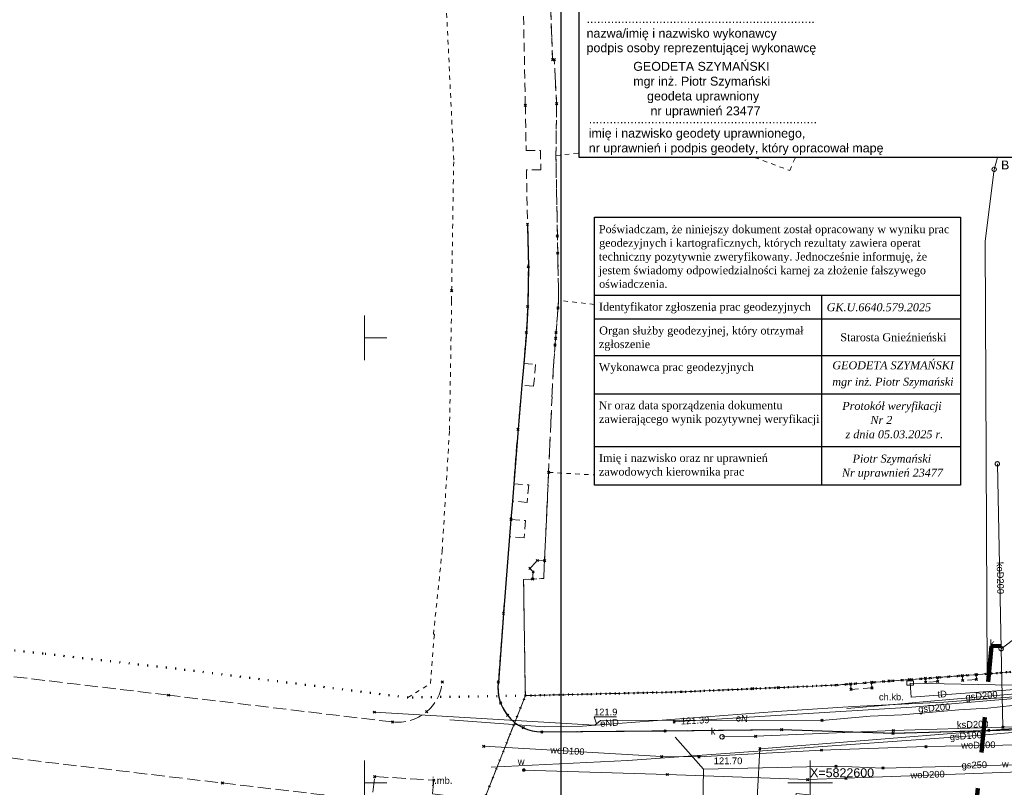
# Model space of a CAD drawing. Extents: x 6472695 to 6473494, y 5822279 to 5823456.
# Tile 6 of 51: x 6472761 to 6472872, y 5822599 to 5822686. Entities that reach past the tile are written whole.
import ezdxf
from ezdxf.enums import TextEntityAlignment as Align

# ---------------------------------------------------------------- set-up
doc = ezdxf.new("R2010")
doc.units = 0
for name, pattern in [('ACAD_ISO02W100', [15, 12, -3]), ('KROPK2', [1, 0.05, -0.95]), ('PRZER1-1', [1, 0.5, -0.5]), ('PRZER2-1', [1.5, 1, -0.5]), ('PRZER3-1', [2, 1.5, -0.5])]:
    doc.linetypes.add(name, pattern=pattern)
doc.layers.get('0').update_dxf_attribs({"linetype": 'CONTINUOUS'})
for name, color, linetype, lineweight in [('EGDE', 7, 'CONTINUOUS', 18), ('EGDE_O', 7, 'CONTINUOUS', 18), ('EGPG', 7, 'CONTINUOUS', 18), ('GESJAE', 7, 'CONTINUOUS', 50), ('GSPPRB', 7, 'CONTINUOUS', 18), ('GUPPRZ_O', 7, 'CONTINUOUS', 18), ('OTKC', 7, 'CONTINUOUS', 18), ('OTKC_O', 7, 'CONTINUOUS', 18), ('OTKJ', 7, 'CONTINUOUS', 18), ('OTKJ_O', 7, 'CONTINUOUS', 18), ('OTKK', 7, 'CONTINUOUS', 25), ('Ramka sekcyjna', 7, 'CONTINUOUS', 18), ('SUPW', 7, 'CONTINUOUS', 18), ('SUPW_O', 7, 'CONTINUOUS', 18)]:
    doc.layers.add(name, color=color, linetype=linetype, lineweight=lineweight)
for name, color, linetype, lineweight, true_color in [('EGUG', 7, 'CONTINUOUS', 18, 0x008000), ('EGUG_O', 7, 'CONTINUOUS', 18, 0x008000), ('SUCP', 7, 'CONTINUOUS', 18, 0xd200d2), ('SUEP', 1, 'CONTINUOUS', 18, 0xff0000), ('SUEP_O', 1, 'CONTINUOUS', 18, 0xff0000), ('SUGP', 7, 'CONTINUOUS', 18, 0xbfbf00), ('SUGP_O', 7, 'CONTINUOUS', 18, 0xbfbf00), ('SUKP', 7, 'CONTINUOUS', 18, 0x803300), ('SUKP_O', 7, 'CONTINUOUS', 18, 0x803300), ('SUKS', 7, 'CONTINUOUS', 18, 0x803300), ('SUKS_O', 7, 'CONTINUOUS', 18, 0x803300), ('SUTP', 7, 'CONTINUOUS', 18, 0xff9100), ('SUTP_O', 7, 'CONTINUOUS', 18, 0xff9100), ('SUWP', 5, 'CONTINUOUS', 18, 0x0000ff), ('SUWP_O', 5, 'CONTINUOUS', 18, 0x0000ff), ('SUWW', 5, 'CONTINUOUS', 18, 0x0000ff), ('SUWW_O', 5, 'CONTINUOUS', 18, 0x0000ff)]:
    doc.layers.add(name, color=color, linetype=linetype, lineweight=lineweight, true_color=true_color)
doc.styles.add('Arial', font='Arial')

# ---------------------------------------------------------------- blocks, each defined once
blk = doc.blocks.new('D_GSPPRB0')
at = {"color": 0, "lineweight": 18}
for points in [[(-0.12726, -0.12726), (0.12726, 0.12726)], [(-0.12726, 0.12726), (0.12726, -0.12726)]]:
    blk.add_lwpolyline(points, dxfattribs=at)
blk = doc.blocks.new('D_GEPPGD1_2')
blk.add_hatch(color=0).paths.add_polyline_path([(0, -0.045), (0.013906, -0.042798), (0.02645, -0.036406), (0.036406, -0.02645), (0.042798, -0.013906), (0.045, 0), (0.042798, 0.013906), (0.036406, 0.02645), (0.02645, 0.036406), (0.013906, 0.042798), (0, 0.045), (-0.013906, 0.042798), (-0.02645, 0.036406), (-0.036406, 0.02645), (-0.042798, 0.013906), (-0.045, 0), (-0.042798, -0.013906), (-0.036406, -0.02645), (-0.02645, -0.036406), (-0.013906, -0.042798)])
blk = doc.blocks.new('D_GUPKSD1_1')
at = {"color": 0}
blk.add_lwpolyline([(0, 0.25), (0.064705, 0.241481), (0.125, 0.216506), (0.176777, 0.176777), (0.216506, 0.125), (0.241481, 0.064705), (0.25, 0), (0.241481, -0.064705), (0.216506, -0.125), (0.176777, -0.176777), (0.125, -0.216506), (0.064705, -0.241481), (0, -0.25), (-0.064705, -0.241481), (-0.125, -0.216506), (-0.176777, -0.176777), (-0.216506, -0.125), (-0.241481, -0.064705), (-0.25, 0), (-0.241481, 0.064705), (-0.216506, 0.125), (-0.176777, 0.176777), (-0.125, 0.216506), (-0.064705, 0.241481)], close=True, dxfattribs=at)
blk = doc.blocks.new('D_GUPIWZ1_1')
at = {"color": 0}
blk.add_lwpolyline([(0, 0.25), (0.064705, 0.241481), (0.125, 0.216506), (0.176777, 0.176777), (0.216506, 0.125), (0.241481, 0.064705), (0.25, 0), (0.241481, -0.064705), (0.216506, -0.125), (0.176777, -0.176777), (0.125, -0.216506), (0.064705, -0.241481), (0, -0.25), (-0.064705, -0.241481), (-0.125, -0.216506), (-0.176777, -0.176777), (-0.216506, -0.125), (-0.241481, -0.064705), (-0.25, 0), (-0.241481, 0.064705), (-0.216506, 0.125), (-0.176777, 0.176777), (-0.125, 0.216506), (-0.064705, 0.241481)], close=True, dxfattribs=at)
blk = doc.blocks.new('D_GUPWZA1')
blk.add_hatch(color=0).paths.add_polyline_path([(-0.2, 0), (-0.193185, -0.051764), (-0.173205, -0.1), (-0.141421, -0.141421), (-0.1, -0.173205), (-0.051764, -0.193185), (0, -0.2), (0.051764, -0.193185), (0.1, -0.173205), (0.141421, -0.141421), (0.173205, -0.1), (0.193185, -0.051764), (0.2, 0), (0.193185, 0.051764), (0.173205, 0.1), (0.141421, 0.141421), (0.1, 0.173205), (0.051764, 0.193185), (0, 0.2), (-0.051764, 0.193185), (-0.1, 0.173205), (-0.141421, 0.141421), (-0.173205, 0.1), (-0.193185, 0.051764)])
blk = doc.blocks.new('D_GUPIWZ1_3')
at = {"color": 0}
blk.add_lwpolyline([(0.375, -0.25), (-0.375, -0.25), (-0.375, 0.25), (0.375, 0.25)], close=True, dxfattribs=at)
blk = doc.blocks.new('D_GEPPGD1_1')
at = {"color": 0}
blk.add_lwpolyline([(0, 0.25), (0.077254, 0.237764), (0.146946, 0.202254), (0.202254, 0.146946), (0.237764, 0.077254), (0.25, 0), (0.237764, -0.077254), (0.202254, -0.146946), (0.146946, -0.202254), (0.077254, -0.237764), (0, -0.25), (-0.077254, -0.237764), (-0.146946, -0.202254), (-0.202254, -0.146946), (-0.237764, -0.077254), (-0.25, 0), (-0.237764, 0.077254), (-0.202254, 0.146946), (-0.146946, 0.202254), (-0.077254, 0.237764)], close=True, dxfattribs=at)
blk = doc.blocks.new('G$C47A62AB3')
blk.add_line((25.95, -27.43), (25.95, -72.24))
at = {"linetype": 'ACAD_ISO02W100', "lineweight": 106}
blk.add_line((66.1, -77.36), (105.46, -77.36), dxfattribs=at)
blk.add_lwpolyline([(0, 0), (120.69, 0), (120.69, -195.14), (0.03, -195.14)], close=True)
at = {"color": 7}
for points in [[(-0.14, -10.54), (120.59, -10.54)], [(60.88, -148.28), (60.88, -10.54)], [(0.03, -21.03), (120.77, -21.03)], [(0.03, -27.43), (120.77, -27.43)], [(120.59, -33.83), (25.95, -33.83)], [(0.03, -40.23), (120.59, -40.23)], [(120.77, -46.64), (25.95, -46.64)], [(-0.14, -53.04), (120.59, -53.04)], [(120.77, -59.44), (0.03, -59.44)], [(120.77, -65.84), (26.21, -65.84)], [(120.77, -72.24), (0.03, -72.24)], [(0.03, -82.73), (120.59, -82.73)], [(0.03, -99.77), (120.59, -99.77)], [(0.03, -106.17), (120.59, -106.17)], [(-0.14, -112.57), (120.59, -112.57)], [(0, -118.97), (120.59, -118.97)], [(0.03, -125.37), (120.59, -125.37)], [(0.03, -131.77), (120.59, -131.77)], [(0.03, -138.17), (120.59, -138.17)]]:
    blk.add_lwpolyline(points, dxfattribs=at)
for points in [[(-0.04, -148.28), (120.69, -148.28)], [(120.59, -195.14), (0.03, -195.14)]]:
    blk.add_lwpolyline(points)
at = {"color": 7, "attachment_point": 1, "style": 'Arial'}
for s, insert, char_height, width in [('{\\fArial|b1|i0|c238|p34;MAPA DO CELÓW PROJEKTOWYCH}', (29.68, -2.04), 2.5, 64.9903), ('{\\fArial|b1|i0|c238|p34;Oznaczenie kancelaryjne zgłoszenia}', (0.87, -12.27), 2.5, 64.9903), ('{\\fArial|b1|i0|c238|p34;GK.U.6640.579.2025}', (62.07, -14.43), 2.5, 64.9903), ('{\\fArial|b1|i0|c238|p34;pracy geodezyjnej}', (0.87, -16.72), 2.5, 64.9903), ('{\\fArial|b1|i0|c238|p34;Nazwa miejscowości}', (1.08, -22.94), 2.5, 64.9903), ('{\\fArial|b1|i0|c238|p34;Gniezno}', (62.07, -22.94), 2.5, 64.9903), ('{\\fArial|b1|i0|c238|p34;identyfikator}', (27.34, -29.37), 2.5, 64.9903), ('{\\fArial|b1|i0|c238|p34;300301_1}', (62.11, -29.37), 2.5, 64.9903), ('{\\fArial|b1|i0|c238|p34;ewidencyjna}', (1.43, -33.08), 2.5, 64.9903), ('{\\fArial|b1|i0|c238|p34;nazwa}', (27.34, -35.75), 2.5, 64.9903), ('{\\fArial|b1|i0|c238|p34;Gniezno}', (62.26, -35.75), 2.5, 64.9903), ('{\\fArial|b1|i0|c238|p34;identyfikator}', (27.34, -42.18), 2.5, 64.9903), ('{\\fArial|b1|i0|c238|p34;0001}', (62.33, -42.18), 2.5, 64.9903), ('{\\fArial|b1|i0|c238|p34;ewidencyjny}', (1.22, -46.19), 2.5, 64.9903), ('{\\fArial|b1|i0|c238|p34;Gniezno}', (61.97, -48.56), 2.5, 64.9903), ('{\\fArial|b1|i0|c238|p34;nazwa}', (27.34, -48.56), 2.5, 64.9903), ('{\\fArial|b1|i0|c238|p34;1:500}', (62.36, -54.93), 2.5, 64.9903), ('{\\fArial|b1|i0|c238|p34;Nazwa układu}', (1.22, -61.55), 2.5, 64.9903), ('{\\fArial|b1|i0|c238|p34;prostokątnych}', (26.96, -61.34), 2.5, 64.9903), ('{\\fArial|b1|i0|c238|p34;2000 południk 18}', (61.98, -61.28), 2.5, 64.9903), ('{\\fArial|b1|i0|c238|p34;współrzędnych}', (0.44, -65.4), 2.5, 64.9903), ('{\\fArial|b1|i0|c238|p34;układu wysokości}', (26.96, -67.76), 2.5, 64.9903), ('{\\fArial|b1|i0|c238|p34;PL-EVRF-2007NH}', (62.22, -67.78), 2.5, 64.9903), ('{\\fArial|b1|i0|c238|p34;Oznaczenie granic obszaru, który }', (1.21, -74.15), 2.5, 64.9903), ('{\\fArial|b1|i0|c238|p34;był przedmiotem aktualizacji }', (1.21, -78.25), 2.5, 64.9903), ('{\\fArial|b0|i0|c238|p34;Informacja o służebnościach gruntowych}', (1.06, -84.53), 2.35, 64.9903), ('{\\fArial|b0|i0|c238|p34;Wykonanie niniejszej mapy nie było poprzedzone}', (61.93, -86.04), 1.8, 64.9903), ('{\\fArial|b0|i0|c238|p34;mających wpływ na zagospodarowanie}', (1.06, -88.18), 2.35, 64.9903), ('{\\fArial|b0|i0|c238|p34;ustaleniami dotyczącymi ewentualnych służebności}', (61.93, -88.94), 1.8, 64.9903), ('{\\fArial|b0|i0|c238|p34;gruntów, zlokalizowanych w granicach}', (1.06, -91.88), 2.35, 64.9903), ('{\\fArial|b0|i0|c238|p34;gruntowych, obciążających grunty położone w}', (61.93, -91.76), 1.8, 64.9903), ('{\\fArial|b0|i0|c238|p34;granicach projektowanej inwestycji budowlanej.}', (61.93, -94.66), 1.8, 64.9903), ('{\\fArial|b0|i0|c238|p34;projektowanej inwestycji}', (1.06, -95.56), 2.35, 64.9903), ('{\\fArial|b1|i0|c238|p34;Data opracowania mapy}', (1.18, -101.7), 2.5, 64.9903), ('{\\fArial|b1|i0|c238|p34;19 lutego 2025 r.}', (62.03, -101.7), 2.5, 64.9903), ('{\\fArial|b1|i0|c238|p34;Arkusz mapy ewid. nr}', (1.07, -108.13), 2.5, 64.9903), ('{\\fArial|b1|i0|c238|p34;10, 20, 28}', (62.04, -108.13), 2.5, 64.9903), ('{\\fArial|b1|i0|c238|p34;wg zasięgu}', (62.06, -114.55), 2.5, 64.9903), ('{\\fArial|b1|i0|c238|p34;Wyszyńskiego, 3 Maja, Dąbrówki}', (62.18, -120.98), 2.5, 64.9903), ('{\\fArial|b1|i0|c238|p34;Księga Wieczysta nr}', (1.34, -127.34), 2.5, 64.9903), ('{\\fArial|b1|i0|c238|p34;wg zasięgu}', (62.2, -127.34), 2.5, 64.9903), ('{\\fArial|b1|i0|c238|p34;Powierzchnia }', (1.34, -133.75), 2.5, 64.9903), ('{\\fArial|b1|i0|c238|p34;wg zasięgu}', (62.23, -133.75), 2.5, 64.9903), ('{\\fArial|b1|i0|c238|p34;6.180.17.14.1.3}', (62.12, -140.14), 2.5, 50.9014)]:
    blk.add_mtext(s, dxfattribs=dict(at, insert=insert, char_height=char_height, width=width))
at = {"attachment_point": 1, "style": 'Arial'}
for s, insert, char_height, width in [('{\\fArial|b1|i0|c238|p34;Jednostka}', (1.36, -29.37), 2.5, 64.9903), ('{\\fArial|b1|i0|c238|p34;Obręb}', (1.15, -42.18), 2.5, 64.9903), ('{\\fArial|b1|i0|c238|p34;Skala mapy}', (1.22, -55.02), 2.5, 64.9903), ('{\\fArial|b1|i0|c238|p34;Działka nr}', (1.35, -114.55), 2.5, 64.9903), ('{\\fArial|b1|i0|c238|p34;Ulica}', (1.35, -120.98), 2.5, 64.9903), ('{\\fArial|b1|i0|c238|p34;Sekcja nr}', (1.21, -140.14), 2.5, 20.0609), ('{\\fArial|b0|i0|c238|p34;..................................................................}', (1.68, -162.96), 2, 64.9903), ('{\\fArial|b0|i0|c238|p34;nazwa/imię i nazwisko wykonawcy}', (1.68, -166.24), 2, 64.9903), ('{\\fArial|b0|i0|c238|p34;podpis osoby reprezentującej wykonawcę}', (1.68, -169.51), 2, 64.9903), ('{\\fArial|b0|i0|c238|p34;..................................................................}', (2.18, -185.46), 2, 64.9903), ('{\\fArial|b0|i0|c238|p34;imię i nazwisko geodety uprawnionego,}', (2.18, -188.7), 2, 64.9903), ('{\\fArial|b0|i0|c238|p34;nr uprawnień i podpis geodety, który opracował mapę}', (2.18, -192.01), 2, 71.3822)]:
    blk.add_mtext(s, dxfattribs=dict(at, insert=insert, char_height=char_height, width=width))

msp = doc.modelspace()

# ---------------------------------------------------------------- linework, layer by layer
at = {"color": 255}
msp.add_lwpolyline([(6472822.06, 5822771.79), (6473122.06, 5822771.79), (6473122.06, 5822561.79), (6472822.06, 5822561.79)], close=True, dxfattribs=at)
at = {"color": 1, "elevation": 10.14}
msp.add_lwpolyline([(6472825.79, 5822663.56), (6472866.89, 5822663.56), (6472866.89, 5822633.43), (6472825.79, 5822633.43)], close=True, dxfattribs=at)
for points in [[(6472825.79, 5822654.78), (6472866.89, 5822654.78)], [(6472851.33, 5822633.43), (6472851.33, 5822654.78)], [(6472825.79, 5822652.11), (6472866.89, 5822652.11)], [(6472825.79, 5822648), (6472866.89, 5822648)], [(6472825.79, 5822643.71), (6472866.89, 5822643.71)], [(6472825.79, 5822637.79), (6472866.89, 5822637.79)]]:
    msp.add_lwpolyline(points, dxfattribs=at)
at = {"linetype": 'PRZER1-1', "lineweight": 211, "ltscale": 8, "elevation": 10.04}
msp.add_lwpolyline([(6472903.41, 5822616.65), (6472870.37, 5822615.35), (6472867.43, 5822584.77), (6472899.01, 5822582.35)], dxfattribs=at)
at = {"layer": 'EGDE', "linetype": 'Continuous', "lineweight": 18}
for points in [[(6472872.52, 5822612.46), (6472869.89, 5822612.25), (6472869.66, 5822660.85), (6472870.66, 5822668.92), (6472871.05, 5822670.26)], [(6472881.1, 5822584.87), (6472863.57, 5822586.95), (6472863.59, 5822587.09), (6472854.94, 5822588.18), (6472854.96, 5822588.31), (6472849.39, 5822589), (6472849.38, 5822588.89), (6472839.21, 5822590.05), (6472839.23, 5822590.26), (6472832.25, 5822591.13), (6472832.23, 5822590.93), (6472824.35, 5822591.85), (6472816.77, 5822592.74), (6472816.79, 5822592.96), (6472813.62, 5822593.33), (6472810.91, 5822591.76), (6472818.04, 5822609.8), (6472835.53, 5822610.22), (6472852.86, 5822610.98), (6472869.89, 5822612.25), (6472872.52, 5822612.46)]]:
    msp.add_lwpolyline(points, dxfattribs=at)
at = {"layer": 'EGUG', "linetype": 'PRZER1-1', "lineweight": 18}
for points in [[(6472804.86, 5822609.59), (6472807.39, 5822611.17), (6472807.83, 5822616.7), (6472807.73, 5822616.7), (6472808.7, 5822626.03), (6472809.53, 5822639.62), (6472809.77, 5822654.17), (6472809.77, 5822655.29), (6472809.94, 5822666.27), (6472810, 5822669.97), (6472809.01, 5822690.62), (6472807.36, 5822697.54), (6472803.31, 5822704.86), (6472796.55, 5822711.79), (6472785.9, 5822722.07), (6472772.38, 5822730.63), (6472763.06, 5822732.2)], [(6472820.74, 5822691.29), (6472821.09, 5822681.23), (6472821.28, 5822681.24), (6472821.55, 5822676.29), (6472821.47, 5822670.45), (6472821.78, 5822654.2), (6472821.19, 5822646.85), (6472820.65, 5822634.88), (6472820.1, 5822622.95), (6472817.84, 5822622.86), (6472818.04, 5822609.8)], [(6472825.79, 5822653.74), (6472821.78, 5822654.2), (6472821.47, 5822670.45), (6472824.09, 5822670.77)], [(6472843.76, 5822670.26), (6472847.73, 5822668.79), (6472848.34, 5822670.26)], [(6472872.52, 5822612.46), (6472869.89, 5822612.25), (6472852.86, 5822610.98), (6472835.53, 5822610.22), (6472818.04, 5822609.8), (6472817.84, 5822622.86), (6472820.1, 5822622.95), (6472820.65, 5822634.88), (6472825.79, 5822634.59)], [(6472881.1, 5822584.87), (6472863.57, 5822586.95), (6472863.59, 5822587.09), (6472854.94, 5822588.18), (6472854.96, 5822588.31), (6472849.39, 5822589), (6472849.38, 5822588.89), (6472839.21, 5822590.05), (6472839.23, 5822590.26), (6472832.25, 5822591.13), (6472832.23, 5822590.93), (6472824.35, 5822591.85), (6472816.77, 5822592.74), (6472816.79, 5822592.96), (6472813.62, 5822593.33), (6472810.91, 5822591.76), (6472818.04, 5822609.8), (6472835.53, 5822610.22), (6472852.86, 5822610.98), (6472869.89, 5822612.25), (6472872.52, 5822612.46)]]:
    msp.add_lwpolyline(points, dxfattribs=at)
at = {"layer": 'GESJAE', "linetype": 'KROPK2', "lineweight": 50, "elevation": 10.22}
for points in [[(6472872.52, 5822612.46), (6472869.89, 5822612.25), (6472852.86, 5822610.98), (6472835.53, 5822610.22), (6472818.04, 5822609.8), (6472804.86, 5822609.59), (6472778.84, 5822612.83), (6472763.92, 5822614.52), (6472750.27, 5822616.06), (6472748.9, 5822617.61), (6472751.23, 5822637.02), (6472752.12, 5822646), (6472754.16, 5822662.09), (6472757.15, 5822684.84), (6472758.87, 5822698.32)], [(6472785.46, 5822528.85), (6472789.96, 5822539.72), (6472794.03, 5822549.68), (6472798.46, 5822560.5), (6472802.42, 5822570.25), (6472802.32, 5822570.29), (6472803.48, 5822573.16), (6472803.58, 5822573.12), (6472809.87, 5822588.7), (6472809.67, 5822588.78), (6472810.91, 5822591.76), (6472818.04, 5822609.8), (6472835.53, 5822610.22), (6472852.86, 5822610.98), (6472869.89, 5822612.25), (6472872.52, 5822612.46)]]:
    msp.add_lwpolyline(points, dxfattribs=at)
at = {"layer": 'GUPPRZ_O', "linetype": 'Continuous', "lineweight": 13, "elevation": 10.8, "flags": 128}
for points in [[(6472871.44, 5822615.07), (6472875.26, 5822617.95), (6472878.34, 5822617.95)], [(6472826.01, 5822606.64), (6472825.75, 5822607.42), (6472828.27, 5822607.42)]]:
    msp.add_lwpolyline(points, dxfattribs=at)
at = {"layer": 'OTKC', "linetype": 'PRZER2-1', "lineweight": 18, "elevation": 10.18}
msp.add_lwpolyline([(6472872.52, 5822612.46), (6472869.89, 5822612.25), (6472868.63, 5822612.16), (6472868.67, 5822611.61), (6472867.13, 5822611.5), (6472867.08, 5822612.04), (6472864.29, 5822611.84), (6472864.33, 5822611.39), (6472862.98, 5822611.29), (6472862.94, 5822611.74), (6472861.15, 5822611.6), (6472858.85, 5822611.43), (6472856.9, 5822611.29), (6472856.94, 5822610.67), (6472854.6, 5822610.5), (6472854.55, 5822611.11), (6472852.86, 5822610.98), (6472846.43, 5822610.7), (6472843.55, 5822610.57), (6472835.53, 5822610.22), (6472818.04, 5822609.8), (6472817.84, 5822622.86), (6472818.85, 5822622.9), (6472818.92, 5822623.71), (6472818.55, 5822624.09), (6472819.4, 5822624.98), (6472820.2, 5822624.95), (6472820.65, 5822634.88), (6472821.19, 5822646.85), (6472821.38, 5822649.19), (6472821.44, 5822649.94), (6472821.49, 5822650.59), (6472821.71, 5822653.33), (6472821.78, 5822654.2), (6472821.68, 5822659.5), (6472821.64, 5822661.43), (6472821.6, 5822663.78), (6472821.47, 5822670.45), (6472821.55, 5822676.29), (6472821.28, 5822681.24), (6472821.09, 5822681.23), (6472820.74, 5822691.29)], dxfattribs=at)
for points in [[(6472817.78, 5822689.14), (6472818.04, 5822676.1), (6472818.13, 5822671.05), (6472819.74, 5822671.05), (6472819.78, 5822668.87), (6472818.17, 5822668.86), (6472818.28, 5822662.75), (6472818.38, 5822657.97), (6472818.31, 5822653.51), (6472818.16, 5822650.59), (6472817.86, 5822647.12), (6472819.18, 5822647.01), (6472818.97, 5822644.56), (6472817.65, 5822644.66), (6472817.22, 5822639.72), (6472816.74, 5822633.6), (6472818.42, 5822633.47), (6472818.26, 5822631.51), (6472816.59, 5822631.66), (6472816.42, 5822629.6), (6472818.07, 5822629.48), (6472817.92, 5822627.51), (6472816.27, 5822627.67), (6472815.59, 5822619.04), (6472815.02, 5822611.33, 0.212926), (6472816.06, 5822607.58, 0.227899), (6472819.89, 5822605.72), (6472833.73, 5822605.84), (6472846.82, 5822605.98), (6472859.31, 5822605.57), (6472870.06, 5822605.89), (6472877.4, 5822606.11)], [(6472885.22, 5822606.38, -0.000024), (6472894.96, 5822608.1)]]:
    msp.add_lwpolyline(points, format="xyb", dxfattribs=at)
at = {"layer": 'OTKJ', "linetype": 'PRZER3-1', "lineweight": 18, "elevation": 10.18}
for points in [[(6472737.57, 5822619.55, -0.209827), (6472736.09, 5822616.51, -0.205269), (6472732.01, 5822615.41), (6472726.59, 5822616.06), (6472716, 5822617.3), (6472701.08, 5822619.07), (6472695.21, 5822610.49), (6472727.24, 5822606.72), (6472754.25, 5822603.52), (6472784.03, 5822599.99), (6472795.31, 5822598.66, -0.24194), (6472798.75, 5822596.59, -0.168015), (6472799.61, 5822593)], [(6472808.71, 5822611.34, -0.422677), (6472803.13, 5822606.84), (6472778.02, 5822609.85), (6472759.36, 5822612.08), (6472749.38, 5822613.31, -0.12023), (6472747.24, 5822614.15, -0.233143), (6472745.14, 5822618.16)], [(6472937.56, 5822617.59), (6472921.15, 5822611.24), (6472917.56, 5822610.07), (6472905.89, 5822607.33), (6472886.24, 5822606.55), (6472884.99, 5822606.37), (6472882.92, 5822606.3), (6472879.44, 5822606.18), (6472877.4, 5822606.11), (6472870.06, 5822605.89), (6472859.31, 5822605.57), (6472846.82, 5822605.98), (6472833.73, 5822605.84), (6472819.89, 5822605.72, -0.227899), (6472816.06, 5822607.58, -0.212926), (6472815.02, 5822611.33)]]:
    msp.add_lwpolyline(points, format="xyb", dxfattribs=at)
at = {"layer": 'OTKK', "linetype": 'Continuous', "lineweight": 25, "elevation": 10.18}
msp.add_lwpolyline([(6472818.28, 5822662.75), (6472818.38, 5822657.97), (6472818.31, 5822653.51), (6472818.16, 5822650.59), (6472817.86, 5822647.12), (6472817.65, 5822644.66), (6472817.22, 5822639.72), (6472816.74, 5822633.6), (6472816.59, 5822631.66), (6472816.42, 5822629.6), (6472816.27, 5822627.67), (6472815.59, 5822619.04), (6472815.02, 5822611.33, 0.212926), (6472816.06, 5822607.58, 0.227899), (6472819.89, 5822605.72), (6472833.73, 5822605.84), (6472846.82, 5822605.98), (6472859.31, 5822605.57), (6472870.06, 5822605.89), (6472877.4, 5822606.11)], format="xyb", dxfattribs=at)
at = {"layer": 'Ramka sekcyjna', "linetype": 'Continuous', "lineweight": 18, "elevation": 100, "flags": 128}
for points in [[(6472800, 5822647.5), (6472800, 5822652.5)], [(6472800, 5822650), (6472802.5, 5822650)], [(6472800, 5822597.5), (6472800, 5822602.5)], [(6472850, 5822597.5), (6472850, 5822602.5)], [(6472800, 5822600), (6472802.5, 5822600)], [(6472852.5, 5822600), (6472847.5, 5822600)]]:
    msp.add_lwpolyline(points, dxfattribs=at)
at = {"layer": 'SUCP', "linetype": 'PRZER3-1', "lineweight": 18, "elevation": 10.14}
msp.add_lwpolyline([(6472800.47, 5822595), (6472801.13, 5822600.71), (6472807.77, 5822600.3), (6472807.62, 5822598.75), (6472847.9, 5822594.59), (6472848.42, 5822598.81), (6472855.46, 5822598.08), (6472892.5, 5822595.21), (6472892.88, 5822604.75), (6472898.71, 5822604.84)], dxfattribs=at)
at = {"layer": 'SUEP', "linetype": 'Continuous', "lineweight": 18, "elevation": 10.14}
for points in [[(6472809.57, 5822607.09), (6472820.19, 5822606.31), (6472824.45, 5822606.36), (6472846.25, 5822608.02), (6472854.84, 5822608.59), (6472865, 5822609.07), (6472875.83, 5822609.9), (6472878.02, 5822609.68), (6472890.85, 5822609.94), (6472897.16, 5822610.16), (6472903.78, 5822610.47), (6472911.04, 5822611.74), (6472913.86, 5822612.31), (6472925.2, 5822615.99), (6472939.13, 5822621.59), (6472949.34, 5822625.71), (6472957.88, 5822629.47), (6472966.6, 5822633.42), (6472970.33, 5822635.09), (6472971.69, 5822635.11)], [(6472801.1, 5822607.94), (6472825.82, 5822606.49), (6472826.01, 5822606.64), (6472826.46, 5822607), (6472836.11, 5822607.03), (6472851.33, 5822607.01), (6472856.73, 5822607.51), (6472860.33, 5822607.63), (6472866.7, 5822608.2), (6472869.94, 5822608.39), (6472872.72, 5822608.68), (6472875.55, 5822609.11), (6472877.23, 5822608.72), (6472898.32, 5822610.53), (6472903.31, 5822610.91), (6472905.39, 5822611.21)]]:
    msp.add_lwpolyline(points, dxfattribs=at)
at = {"layer": 'SUGP', "linetype": 'Continuous', "lineweight": 18, "elevation": 10.14}
for points in [[(6472854.12, 5822608.34), (6472858.14, 5822608.7), (6472864.38, 5822609.24), (6472881.28, 5822610.7), (6472896.52, 5822610.99), (6472903.69, 5822612.51), (6472910.73, 5822614.04), (6472919.93, 5822615.88), (6472929.04, 5822618.38), (6472936.15, 5822620.29)], [(6472834.74, 5822606.84), (6472848.53, 5822607.73), (6472861.41, 5822608.51), (6472880.5, 5822610.11), (6472895.67, 5822611.38), (6472904.2, 5822612.11), (6472912.09, 5822613.83), (6472920.12, 5822615.46), (6472932.03, 5822618.45), (6472935.89, 5822619.55)], [(6472814.19, 5822601.77), (6472829.53, 5822602.53), (6472869.7, 5822605.39), (6472886.38, 5822606.87), (6472904.43, 5822611), (6472920.1, 5822614.53), (6472922.56, 5822615.39)], [(6472844.36, 5822603.84), (6472855.61, 5822604.74), (6472869.58, 5822605.85), (6472879.56, 5822606.67), (6472884.1, 5822607.04), (6472887.44, 5822607.7), (6472894.85, 5822609.36), (6472904.29, 5822611.48), (6472920.09, 5822615.07)], [(6472834.86, 5822605.12), (6472838.03, 5822601.54), (6472852.91, 5822601.87), (6472858.19, 5822601.67), (6472878.68, 5822602.19), (6472880.24, 5822601.17), (6472881.76, 5822599.75), (6472898.24, 5822602.03), (6472914.38, 5822607.53)], [(6472838.03, 5822601.54), (6472852.91, 5822601.87), (6472858.19, 5822601.67), (6472878.68, 5822602.19), (6472880.24, 5822601.17), (6472881.76, 5822599.75), (6472898.24, 5822602.03), (6472914.38, 5822607.53)], [(6472892.99, 5822589.72), (6472881.62, 5822590.77), (6472873.12, 5822591.51), (6472862.53, 5822592.45), (6472843.84, 5822594.08), (6472844.36, 5822603.84)], [(6472838.03, 5822601.54), (6472837.97, 5822597.28), (6472844.21, 5822596.68), (6472871.73, 5822594.49), (6472890.15, 5822592.74)]]:
    msp.add_lwpolyline(points, dxfattribs=at)
at = {"layer": 'SUKP', "linetype": 'Continuous', "lineweight": 18, "elevation": 10.14}
for points in [[(6472871.64, 5822606.24), (6472871.44, 5822615.07), (6472871.02, 5822635.84)], [(6472893.17, 5822607.18), (6472890.39, 5822606.88), (6472871.64, 5822606.24), (6472859.34, 5822605.88), (6472843.9, 5822605.24), (6472840.12, 5822605.17)]]:
    msp.add_lwpolyline(points, dxfattribs=at)
at = {"layer": 'SUTP', "linetype": 'Continuous', "lineweight": 18, "elevation": 10.14}
for points in [[(6472909.59, 5822614.48), (6472890.3, 5822612.36), (6472872.67, 5822610.97), (6472861.24, 5822611.21)], [(6472909.59, 5822614.48), (6472903.75, 5822612.9), (6472889.61, 5822611.75), (6472875.99, 5822610.7), (6472861.33, 5822609.64), (6472861.24, 5822611.21)]]:
    msp.add_lwpolyline(points, dxfattribs=at)
at = {"layer": 'SUWP', "linetype": 'Continuous', "lineweight": 18, "elevation": 10.14}
for points in [[(6473140.32, 5822709.22), (6473139.93, 5822708.7), (6473114.69, 5822699.86), (6473111.14, 5822698.61), (6473105.05, 5822696.28), (6473100.27, 5822694.45), (6473080.87, 5822687.32), (6473065.66, 5822681.32), (6473050.32, 5822673.1), (6473032.17, 5822663.29), (6473009.45, 5822650.96), (6472999.14, 5822645.55), (6472998.41, 5822644), (6472989.87, 5822638.93), (6472984.83, 5822636.15), (6472966.44, 5822628.15), (6472940.07, 5822617.97), (6472918.65, 5822610.34), (6472899.75, 5822603.67), (6472872.49, 5822601.19), (6472854.02, 5822600.52), (6472849.72, 5822600.36), (6472833.97, 5822600.94), (6472817.87, 5822601.44)], [(6472813.37, 5822604.11), (6472833.33, 5822602.95), (6472837.53, 5822602.91), (6472851.28, 5822603.67), (6472863, 5822604.07), (6472875.98, 5822604.3), (6472891.11, 5822604.88), (6472902.71, 5822606.27), (6472903.22, 5822606.29)]]:
    msp.add_lwpolyline(points, dxfattribs=at)

# ---------------------------------------------------------------- block references
at = {"xscale": 0.5, "yscale": 0.5, "zscale": 0.5}
msp.add_blockref('G$C47A62AB3', (6472824.07, 5822767.83, 10.18), dxfattribs=at)
at = {"layer": 'EGPG', "linetype": 'Continuous', "lineweight": 18}
for name, p in [('D_GEPPGD1_2', (6472829.5, 5822671.44)), ('D_GEPPGD1_2', (6472848.65, 5822671.01)), ('D_GEPPGD1_2', (6472810, 5822669.97)), ('D_GEPPGD1_2', (6472821.47, 5822670.45)), ('D_GEPPGD1_2', (6472847.73, 5822668.79)), ('D_GEPPGD1_1', (6472870.66, 5822668.92)), ('D_GEPPGD1_2', (6472809.94, 5822666.27)), ('D_GEPPGD1_2', (6472869.66, 5822660.85)), ('D_GEPPGD1_2', (6472809.77, 5822654.17)), ('D_GEPPGD1_2', (6472821.78, 5822654.2)), ('D_GEPPGD1_2', (6472821.19, 5822646.85)), ('D_GEPPGD1_2', (6472809.53, 5822639.62)), ('D_GEPPGD1_2', (6472808.7, 5822626.03)), ('D_GEPPGD1_2', (6472817.84, 5822622.86)), ('D_GEPPGD1_2', (6472820.1, 5822622.95)), ('D_GEPPGD1_2', (6472807.73, 5822616.7)), ('D_GEPPGD1_2', (6472807.83, 5822616.7)), ('D_GEPPGD1_2', (6472763.92, 5822614.52)), ('D_GEPPGD1_2', (6472778.84, 5822612.83)), ('D_GEPPGD1_2', (6472869.89, 5822612.25)), ('D_GEPPGD1_2', (6472807.39, 5822611.17)), ('D_GEPPGD1_2', (6472835.53, 5822610.22)), ('D_GEPPGD1_2', (6472852.86, 5822610.98)), ('D_GEPPGD1_2', (6472804.86, 5822609.59)), ('D_GEPPGD1_2', (6472818.04, 5822609.8))]:
    msp.add_blockref(name, p, dxfattribs=at)
at = {"layer": 'EGPG', "linetype": 'Continuous', "lineweight": 18, "xscale": 1.314809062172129, "yscale": 1.314809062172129, "zscale": 1.314809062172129}
msp.add_blockref('D_GEPPGD1_2', (6472839.08, 5822653.02, 10.14), dxfattribs=at)
at = {"layer": 'GSPPRB', "linetype": 'Continuous', "lineweight": 18}
for p in [(6472821.09, 5822681.23, 10.28), (6472821.28, 5822681.24, 10.28), (6472821.55, 5822676.29, 10.28), (6472818.04, 5822676.1, 10.28), (6472818.28, 5822662.75, 10.28), (6472821.64, 5822661.43, 10.28), (6472821.68, 5822659.5, 10.28), (6472818.38, 5822657.97, 10.28), (6472809.77, 5822655.29, 10.28), (6472818.31, 5822653.51, 10.28), (6472821.71, 5822653.33, 10.28), (6472818.16, 5822650.59, 10.28), (6472821.44, 5822649.94, 10.28), (6472821.49, 5822650.59, 10.28), (6472821.38, 5822649.19, 10.28), (6472817.22, 5822639.72, 10.28), (6472820.65, 5822634.88, 10.28), (6472816.42, 5822629.6, 10.28), (6472819.4, 5822624.98, 10.28), (6472820.2, 5822624.95, 10.28), (6472818.55, 5822624.09, 10.28), (6472818.92, 5822623.71, 10.28), (6472818.85, 5822622.9, 10.28), (6472815.59, 5822619.04, 10.28), (6472868.63, 5822612.16, 10.28), (6472808.71, 5822611.34, 10.28), (6472815.02, 5822611.33, 10.28), (6472854.55, 5822611.11, 10.28), (6472856.9, 5822611.29, 10.28), (6472858.85, 5822611.43, 10.28), (6472861.15, 5822611.6, 10.28), (6472862.94, 5822611.74, 10.28), (6472862.98, 5822611.29, 10.28), (6472864.29, 5822611.84, 10.28), (6472864.33, 5822611.39, 10.28), (6472867.08, 5822612.04, 10.28), (6472867.13, 5822611.5, 10.28), (6472868.67, 5822611.61, 10.28), (6472843.55, 5822610.57, 10.28), (6472846.43, 5822610.7, 10.28), (6472854.6, 5822610.5, 10.28), (6472856.94, 5822610.67, 10.28), (6472778.02, 5822609.85, 10.28), (6472815.27, 5822608.96, 10.28), (6472801.1, 5822607.94, 10.28), (6472806.97, 5822608, 10.28), (6472803.13, 5822606.84, 10.28), (6472816.06, 5822607.58, 10.28), (6472834.74, 5822606.84, 10.28), (6472851.33, 5822607.01, 10.28), (6472817.8, 5822606.2, 10.28), (6472819.89, 5822605.72, 10.28), (6472833.73, 5822605.84, 10.28), (6472846.82, 5822605.98, 10.28), (6472859.31, 5822605.57, 10.28), (6472859.34, 5822605.88, 10.28), (6472870.06, 5822605.89, 10.28), (6472871.64, 5822606.24, 10.28), (6472843.9, 5822605.24, 10.28), (6472813.37, 5822604.11, 10.28), (6472844.36, 5822603.84, 10.28), (6472851.28, 5822603.67, 10.28), (6472863, 5822604.07, 10.28), (6472833.33, 5822602.95, 10.28), (6472837.53, 5822602.91, 10.28), (6472852.91, 5822601.87, 10.28), (6472858.19, 5822601.67, 10.28), (6472784.03, 5822599.99, 10.28), (6472801.13, 5822600.71, 10.28), (6472807.77, 5822600.3, 10.28), (6472833.97, 5822600.94, 10.28), (6472849.72, 5822600.36, 10.28), (6472854.02, 5822600.52, 10.28)]:
    msp.add_blockref('D_GSPPRB0', p, dxfattribs=at)
at = {"layer": 'SUKS', "linetype": 'Continuous', "lineweight": 18}
for p in [(6472871.02, 5822635.84, 10.16), (6472840.12, 5822605.17, 10.16)]:
    msp.add_blockref('D_GUPKSD1_1', p, dxfattribs=at)
at = {"layer": 'SUPW', "linetype": 'Continuous', "lineweight": 18}
for name, p, rotation in [('D_GUPIWZ1_1', (6472871.44, 5822615.07, 10.18), 269.9999974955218), ('D_GUPIWZ1_3', (6472861.24, 5822611.21, 10.18), 0.242434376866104)]:
    msp.add_blockref(name, p, dxfattribs=dict(at, rotation=rotation))
at = {"layer": 'SUWW', "linetype": 'Continuous', "lineweight": 18, "rotation": 178.9850288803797}
msp.add_blockref('D_GUPWZA1', (6472817.87, 5822601.44, 10.16), dxfattribs=at)

# ---------------------------------------------------------------- texts
at = {"insert": (6472826.27, 5822680.99, -10.18), "char_height": 1, "width": 64.9903, "attachment_point": 1, "style": 'Arial'}
msp.add_mtext('{\\C162;          GEODETA SZYMAŃSKI\\P          mgr inż. Piotr Szymański\\P              geodeta uprawniony\\P               nr uprawnień 23477}', dxfattribs=at)
at = {"color": 1, "char_height": 0.9009, "width": 119.7946, "attachment_point": 1, "style": 'Arial'}
for s, insert in [('{\\fTimes New Roman|b0|i0|c238|p18;Poświadczam, że niniejszy dokument został opracowany w wyniku prac}', (6472826.29, 5822662.65, 10.14)), ('{\\fTimes New Roman|b0|i0|c238|p18;geodezyjnych i kartograficznych, których rezultaty zawiera operat}', (6472826.32, 5822661.12, 10.14)), ('{\\fTimes New Roman|b0|i0|c238|p18;techniczny pozytywnie zweryfikowany. Jednocześnie informuję, że}', (6472826.29, 5822659.58, 10.14)), ('{\\fTimes New Roman|b0|i0|c238|p18;jestem świadomy odpowiedzialności karnej za złożenie fałszywego}', (6472826.28, 5822658.04, 10.14)), ('{\\fTimes New Roman|b0|i0|c238|p18;oświadczenia.}', (6472826.32, 5822656.51, 10.14)), ('{\\fTimes New Roman|b0|i0|c238|p18;Identyfikator zgłoszenia prac geodezyjnych}', (6472826.31, 5822653.94, 10.14)), ('{\\fTimes New Roman|b0|i0|c238|p18;Organ służby geodezyjnej, który otrzymał}', (6472826.33, 5822651.27, 10.14)), ('{\\fTimes New Roman|b0|i0|c238|p18;zgłoszenie}', (6472826.3, 5822649.74, 10.14)), ('{\\fTimes New Roman|b0|i0|c238|p18;Starosta Gnieźnieński}', (6472853.39, 5822650.51, 10.14)), ('{\\fTimes New Roman|b0|i0|c238|p18;Wykonawca prac geodezyjnych}', (6472826.29, 5822647.16, 10.14)), ('{\\fTimes New Roman|b0|i0|c238|p18;Nr oraz data sporządzenia dokumentu}', (6472826.27, 5822642.87, 10.14)), ('{\\fTimes New Roman|b0|i0|c238|p18;zawierającego wynik pozytywnej weryfikacji}', (6472826.31, 5822641.34, 10.14)), ('{\\fTimes New Roman|b0|i0|c238|p18;Imię i nazwisko oraz nr uprawnień}', (6472826.31, 5822636.95, 10.14)), ('{\\fTimes New Roman|b0|i0|c238|p18;zawodowych kierownika prac}', (6472826.3, 5822635.42, 10.14))]:
    msp.add_mtext(s, dxfattribs=dict(at, insert=insert))
at = {"color": 146, "true_color": 0x105689, "char_height": 0.9009, "width": 119.7946, "attachment_point": 1, "style": 'Arial'}
for s, insert in [('{\\fTimes New Roman|b0|i1|c238|p18;GK.U.6640.579.2025}', (6472851.86, 5822653.88, 10.14)), ('{\\fTimes New Roman|b0|i1|c238|p18;GEODETA SZYMAŃSKI}', (6472852.49, 5822647.36, 10.14)), ('{\\fTimes New Roman|b0|i1|c238|p18;mgr inż. Piotr Szymański}', (6472852.49, 5822645.51, 10.14)), ('{\\fTimes New Roman|b0|i1|c238|p18;Protokół weryfikacji}', (6472853.61, 5822642.8, 10.14)), ('{\\fTimes New Roman|b0|i1|c238|p18;Nr 2 }', (6472856.77, 5822641.22, 10.14)), ('{\\fTimes New Roman|b0|i1|c238|p18;z dnia 05.03.2025 r.}', (6472853.98, 5822639.61, 10.14)), ('{\\fTimes New Roman|b0|i1|c238|p18;Piotr Szymański}', (6472854.77, 5822636.88, 10.14)), ('{\\fTimes New Roman|b0|i1|c238|p18;Nr uprawnień 23477}', (6472853.57, 5822635.29, 10.14))]:
    msp.add_mtext(s, dxfattribs=dict(at, insert=insert))
at = {"layer": 'EGDE_O', "linetype": 'Continuous', "lineweight": 0, "style": 'Arial'}
msp.add_text('X=5822600', height=1, dxfattribs=at).set_placement((6472853.59, 5822600.64, 110.8), align=Align.CENTER)
at = {"layer": 'EGUG_O', "linetype": 'Continuous', "lineweight": 0, "style": 'Arial'}
msp.add_text('B', height=1, dxfattribs=at).set_placement((6472871.89, 5822668.91, 10.8), align=Align.CENTER)
at = {"layer": 'GUPPRZ_O', "linetype": 'Continuous', "lineweight": 0, "style": 'Arial'}
for s, p in [('121.9', (6472825.75, 5822607.59, 10.8)), ('121.70', (6472839.19, 5822602.1, 10.8))]:
    msp.add_text(s, height=0.75, dxfattribs=at).set_placement(p)
msp.add_text('121.39', height=0.75, rotation=3.0246, dxfattribs=at).set_placement((6472835.51, 5822606.55, 10.8))
at = {"layer": 'OTKC_O', "linetype": 'Continuous', "lineweight": 0, "style": 'Arial'}
msp.add_text('ch.kb.', height=0.75, dxfattribs=at).set_placement((6472859.12, 5822609.28, 10.8), align=Align.CENTER)
at = {"layer": 'OTKJ_O', "linetype": 'Continuous', "lineweight": 0, "style": 'Arial'}
msp.add_text('j.mb.', height=0.75, dxfattribs=at).set_placement((6472808.72, 5822599.89, 10.8), align=Align.CENTER)
at = {"layer": 'SUEP_O', "linetype": 'Continuous', "lineweight": 0, "style": 'Arial'}
for s, rotation, p in [('eND', 4.3593, (6472827.51, 5822606.36, 10.8)), ('eN', 356.6261, (6472842.32, 5822606.87, 10.8))]:
    msp.add_text(s, height=0.75, rotation=rotation, dxfattribs=at).set_placement(p, align=Align.CENTER)
at = {"layer": 'SUGP_O', "linetype": 'Continuous', "lineweight": 0, "style": 'Arial'}
for s, rotation, p in [('gsD200', 4.9575, (6472869.27, 5822609.42, 10.8)), ('gsD200', 4.7864, (6472863.96, 5822608.05, 10.8)), ('gsD100', 4.078, (6472867.5, 5822604.91, 10.8)), ('gs250', 1.437, (6472868.44, 5822601.64, 10.8)), ('gs250', 1.437, (6472868.44, 5822601.64, 10.8))]:
    msp.add_text(s, height=0.75, rotation=rotation, dxfattribs=at).set_placement(p, align=Align.CENTER)
at = {"layer": 'SUKP_O', "linetype": 'Continuous', "lineweight": 0, "style": 'Arial'}
for s, rotation, p in [('koD200', 271.1625, (6472870.98, 5822623.01, 10.8)), ('ksD200', 1.9472, (6472868.26, 5822606.2, 10.8))]:
    msp.add_text(s, height=0.75, rotation=rotation, dxfattribs=at).set_placement(p, align=Align.CENTER)
at = {"layer": 'SUKS_O', "linetype": 'Continuous', "lineweight": 0, "style": 'Arial'}
msp.add_text('k', height=0.75, dxfattribs=at).set_placement((6472839.37, 5822605.42, 10.8), align=Align.RIGHT)
at = {"layer": 'SUPW_O', "linetype": 'Continuous', "lineweight": 0, "style": 'Arial'}
msp.add_text('k', height=0.75, dxfattribs=at).set_placement((6472870.69, 5822615.32, 10.8), align=Align.RIGHT)
at = {"layer": 'SUTP_O', "linetype": 'Continuous', "lineweight": 0, "style": 'Arial'}
msp.add_text('tD', height=0.75, rotation=4.1264, dxfattribs=at).set_placement((6472864.85, 5822609.6, 10.8), align=Align.CENTER)
at = {"layer": 'SUWP_O', "linetype": 'Continuous', "lineweight": 0, "style": 'Arial'}
for s, rotation, p in [('woD100', 1.0253, (6472868.89, 5822603.88, 10.8)), ('woD100', 356.6705, (6472822.74, 5822603.23, 10.8)), ('woD200', 2.0758, (6472863.2, 5822600.56, 10.8))]:
    msp.add_text(s, height=0.75, rotation=rotation, dxfattribs=at).set_placement(p, align=Align.CENTER)
at = {"layer": 'SUWW_O', "linetype": 'Continuous', "lineweight": 0, "style": 'Arial'}
for p in [(6472817.95, 5822602.02, 10.8), (6472872.29, 5822601.74, 10.8)]:
    msp.add_text('w', height=0.75, dxfattribs=at).set_placement(p, align=Align.RIGHT)

doc.saveas('drawing.dxf')
